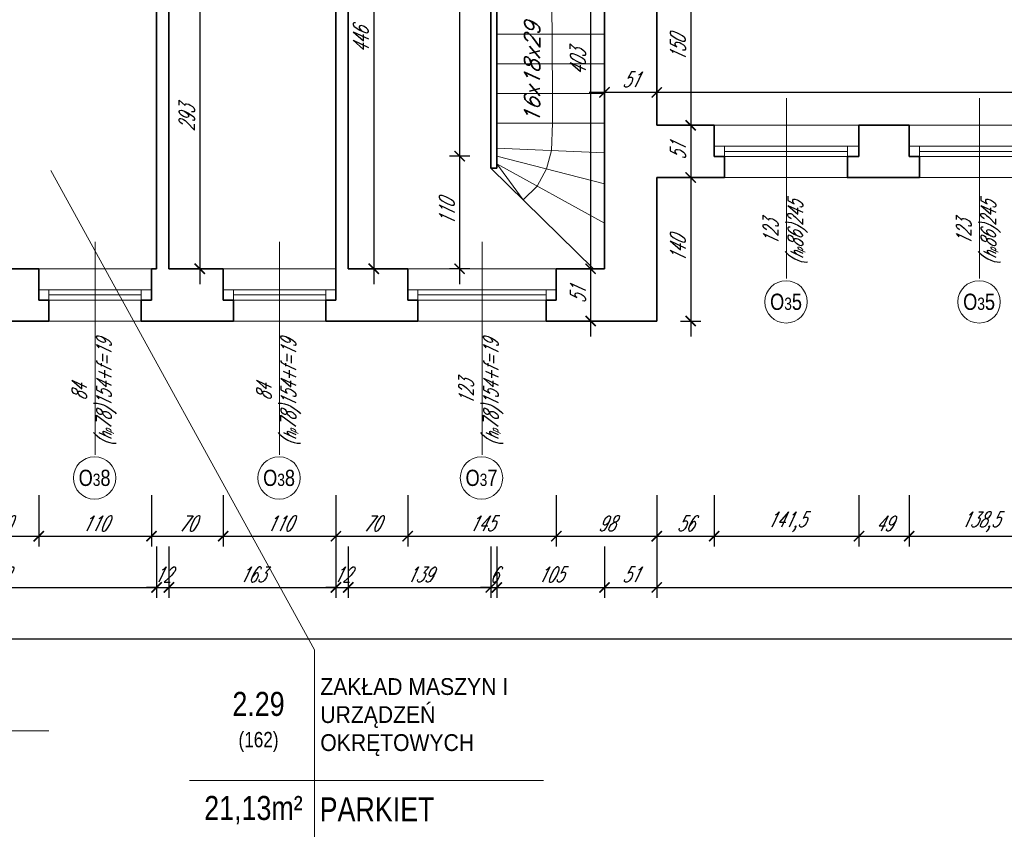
# Model space of a CAD drawing. Header units: millimetres. Extents: x 402 to 79005, y -7782 to 89952.
# Tile 115 of 256: x 25110 to 26071, y 23330 to 24120. Entities that reach past the tile are written whole.
import ezdxf

# ---------------------------------------------------------------- set-up
doc = ezdxf.new("R2010")
doc.units = ezdxf.units.MM
doc.header["$LTSCALE"] = 10
doc.layers.get('0').update_dxf_attribs({"lineweight": 0})
doc.layers.get('Defpoints').update_dxf_attribs({"color": 253})
for name, color, linetype, lineweight in [('01 parter - ściany', 253, 'Continuous', 35), ('03-01_okna', 253, 'Continuous', 15), ('03-02_schody', 253, 'Continuous', 5), ('04-1_widok', 253, 'Continuous', 5), ('05-01_wymiary', 253, 'Continuous', 5), ('05-03_opis', 253, 'Continuous', 5)]:
    doc.layers.add(name, color=color, linetype=linetype, lineweight=lineweight)
doc.styles.add('ariel', font='ARIAL.TTF', dxfattribs={"width": 0.8})
doc.styles.add('ariel_wym', font='simplex.shx', dxfattribs={"width": 0.65, "oblique": 25})
doc.dimstyles.new('ariel 50', dxfattribs={"dimtxt": 15, "dimasz": 10, "dimexe": 10, "dimexo": 0, "dimgap": 5, "dimtad": 1, "dimdec": 1, "dimrnd": 0.5, "dimtxsty": 'ariel_wym', "dimblk": 'ARCHTICK', "dimcen": 2.5, "dimdle": 15, "dimazin": 0, "dimtfac": 1, "dimtdec": 1, "dimtix": 1, "dimtmove": 0, "dimatfit": 3, "dimldrblk": 'DOT', "dimfxl": 0, "dimarcsym": 0})
doc.dimstyles.new('ariel 50 wnętrze', dxfattribs={"dimtxt": 15, "dimasz": 10, "dimexe": 10, "dimexo": 0, "dimgap": 5, "dimtad": 1, "dimdec": 1, "dimrnd": 0.5, "dimtxsty": 'ariel_wym', "dimblk": 'ARCHTICK', "dimcen": 2.5, "dimdle": 15, "dimazin": 0, "dimtfac": 1, "dimtdec": 1, "dimtix": 1, "dimtmove": 0, "dimatfit": 3, "dimldrblk": 'DOT', "dimfxl": 0, "dimarcsym": 0})

# ---------------------------------------------------------------- blocks, each defined once
blk = doc.blocks.new('_ArchTick')
at = {"color": 0, "linetype": 'ByBlock', "const_width": 0.15}
blk.add_lwpolyline([(-0.5, -0.5), (0.5, 0.5)], dxfattribs=at)
blk = doc.blocks.new('*D2154')
at = {"layer": '05-01_wymiary', "color": 0, "lineweight": -2}
for p, q in [((25059, 23655.74), (25059, 23605.74)), ((25129, 23655.74), (25129, 23605.74)), ((25044, 23615.74), (25144, 23615.74))]:
    blk.add_line(p, q, dxfattribs=at)
at = {"layer": 'Defpoints', "color": 0}
for p in [(25059, 23876.69), (25129, 23876.69), (25129, 23615.74)]:
    blk.add_point(p, dxfattribs=at)
at = {"layer": '05-01_wymiary', "color": 0, "lineweight": -2, "xscale": 10, "yscale": 10, "zscale": 10, "rotation": 180}
blk.add_blockref('_ArchTick', (25059, 23615.74), dxfattribs=at)
at = {"layer": '05-01_wymiary', "color": 0, "lineweight": -2, "xscale": 10, "yscale": 10, "zscale": 10}
blk.add_blockref('_ArchTick', (25129, 23615.74), dxfattribs=at)
at = {"layer": '05-01_wymiary', "color": 0, "insert": (25094, 23628.24), "char_height": 15, "attachment_point": 5, "style": 'ariel_wym'}
blk.add_mtext('70', dxfattribs=at)
blk = doc.blocks.new('_Dot')
at = {"color": 0, "linetype": 'ByBlock', "lineweight": -2}
blk.add_line((-0.5, 0), (-1, 0), dxfattribs=at)
at = {"color": 0, "linetype": 'ByBlock', "const_width": 0.5}
blk.add_lwpolyline([(-0.25, 0, 1), (0.25, 0, 1)], format="xyb", close=True, dxfattribs=at)
blk = doc.blocks.new('*D2155')
at = {"layer": '05-01_wymiary', "color": 0, "lineweight": -2}
for p, q in [((25129, 23655.74), (25129, 23605.74)), ((25239, 23655.74), (25239, 23605.74)), ((25114, 23615.74), (25254, 23615.74))]:
    blk.add_line(p, q, dxfattribs=at)
at = {"layer": 'Defpoints', "color": 0}
for p in [(25129, 23876.69), (25239, 23876.69), (25239, 23615.74)]:
    blk.add_point(p, dxfattribs=at)
at = {"layer": '05-01_wymiary', "color": 0, "lineweight": -2, "xscale": 10, "yscale": 10, "zscale": 10, "rotation": 180}
blk.add_blockref('_ArchTick', (25129, 23615.74), dxfattribs=at)
at = {"layer": '05-01_wymiary', "color": 0, "lineweight": -2, "xscale": 10, "yscale": 10, "zscale": 10}
blk.add_blockref('_ArchTick', (25239, 23615.74), dxfattribs=at)
at = {"layer": '05-01_wymiary', "color": 0, "insert": (25184, 23628.24), "char_height": 15, "attachment_point": 5, "style": 'ariel_wym'}
blk.add_mtext('110', dxfattribs=at)
blk = doc.blocks.new('*D2156')
at = {"layer": '05-01_wymiary', "color": 0, "lineweight": -2}
for p, q in [((25239, 23655.74), (25239, 23605.74)), ((25309, 23655.74), (25309, 23605.74)), ((25224, 23615.74), (25324, 23615.74))]:
    blk.add_line(p, q, dxfattribs=at)
at = {"layer": 'Defpoints', "color": 0}
for p in [(25239, 23876.69), (25309, 23876.69), (25309, 23615.74)]:
    blk.add_point(p, dxfattribs=at)
at = {"layer": '05-01_wymiary', "color": 0, "lineweight": -2, "xscale": 10, "yscale": 10, "zscale": 10, "rotation": 180}
blk.add_blockref('_ArchTick', (25239, 23615.74), dxfattribs=at)
at = {"layer": '05-01_wymiary', "color": 0, "lineweight": -2, "xscale": 10, "yscale": 10, "zscale": 10}
blk.add_blockref('_ArchTick', (25309, 23615.74), dxfattribs=at)
at = {"layer": '05-01_wymiary', "color": 0, "insert": (25274, 23628.24), "char_height": 15, "attachment_point": 5, "style": 'ariel_wym'}
blk.add_mtext('70', dxfattribs=at)
blk = doc.blocks.new('*D2157')
at = {"layer": '05-01_wymiary', "color": 0, "lineweight": -2}
for p, q in [((25309, 23655.74), (25309, 23605.74)), ((25419, 23655.74), (25419, 23605.74)), ((25294, 23615.74), (25434, 23615.74))]:
    blk.add_line(p, q, dxfattribs=at)
at = {"layer": 'Defpoints', "color": 0}
for p in [(25309, 23876.69), (25419, 23876.69), (25419, 23615.74)]:
    blk.add_point(p, dxfattribs=at)
at = {"layer": '05-01_wymiary', "color": 0, "lineweight": -2, "xscale": 10, "yscale": 10, "zscale": 10, "rotation": 180}
blk.add_blockref('_ArchTick', (25309, 23615.74), dxfattribs=at)
at = {"layer": '05-01_wymiary', "color": 0, "lineweight": -2, "xscale": 10, "yscale": 10, "zscale": 10}
blk.add_blockref('_ArchTick', (25419, 23615.74), dxfattribs=at)
at = {"layer": '05-01_wymiary', "color": 0, "insert": (25364, 23628.24), "char_height": 15, "attachment_point": 5, "style": 'ariel_wym'}
blk.add_mtext('110', dxfattribs=at)
blk = doc.blocks.new('*D2158')
at = {"layer": '05-01_wymiary', "color": 0, "lineweight": -2}
for p, q in [((25419, 23655.74), (25419, 23605.74)), ((25489, 23655.74), (25489, 23605.74)), ((25404, 23615.74), (25504, 23615.74))]:
    blk.add_line(p, q, dxfattribs=at)
at = {"layer": 'Defpoints', "color": 0}
for p in [(25419, 23876.69), (25489, 23876.69), (25489, 23615.74)]:
    blk.add_point(p, dxfattribs=at)
at = {"layer": '05-01_wymiary', "color": 0, "lineweight": -2, "xscale": 10, "yscale": 10, "zscale": 10, "rotation": 180}
blk.add_blockref('_ArchTick', (25419, 23615.74), dxfattribs=at)
at = {"layer": '05-01_wymiary', "color": 0, "lineweight": -2, "xscale": 10, "yscale": 10, "zscale": 10}
blk.add_blockref('_ArchTick', (25489, 23615.74), dxfattribs=at)
at = {"layer": '05-01_wymiary', "color": 0, "insert": (25454, 23628.24), "char_height": 15, "attachment_point": 5, "style": 'ariel_wym'}
blk.add_mtext('70', dxfattribs=at)
blk = doc.blocks.new('*D2159')
at = {"layer": '05-01_wymiary', "color": 0, "lineweight": -2}
for p, q in [((25489, 23655.74), (25489, 23605.74)), ((25634, 23655.74), (25634, 23605.74)), ((25474, 23615.74), (25649, 23615.74))]:
    blk.add_line(p, q, dxfattribs=at)
at = {"layer": 'Defpoints', "color": 0}
for p in [(25489, 23876.69), (25634, 23876.69), (25634, 23615.74)]:
    blk.add_point(p, dxfattribs=at)
at = {"layer": '05-01_wymiary', "color": 0, "lineweight": -2, "xscale": 10, "yscale": 10, "zscale": 10, "rotation": 180}
blk.add_blockref('_ArchTick', (25489, 23615.74), dxfattribs=at)
at = {"layer": '05-01_wymiary', "color": 0, "lineweight": -2, "xscale": 10, "yscale": 10, "zscale": 10}
blk.add_blockref('_ArchTick', (25634, 23615.74), dxfattribs=at)
at = {"layer": '05-01_wymiary', "color": 0, "insert": (25561.5, 23628.24), "char_height": 15, "attachment_point": 5, "style": 'ariel_wym'}
blk.add_mtext('145', dxfattribs=at)
blk = doc.blocks.new('*D2160')
at = {"layer": '05-01_wymiary', "color": 0, "lineweight": -2}
for p, q in [((25634, 23655.74), (25634, 23605.74)), ((25732, 23655.74), (25732, 23605.74)), ((25619, 23615.74), (25747, 23615.74))]:
    blk.add_line(p, q, dxfattribs=at)
at = {"layer": 'Defpoints', "color": 0}
for p in [(25634, 23876.69), (25732, 23825.69), (25732, 23615.74)]:
    blk.add_point(p, dxfattribs=at)
at = {"layer": '05-01_wymiary', "color": 0, "lineweight": -2, "xscale": 10, "yscale": 10, "zscale": 10, "rotation": 180}
blk.add_blockref('_ArchTick', (25634, 23615.74), dxfattribs=at)
at = {"layer": '05-01_wymiary', "color": 0, "lineweight": -2, "xscale": 10, "yscale": 10, "zscale": 10}
blk.add_blockref('_ArchTick', (25732, 23615.74), dxfattribs=at)
at = {"layer": '05-01_wymiary', "color": 0, "insert": (25683, 23628.24), "char_height": 15, "attachment_point": 5, "style": 'ariel_wym'}
blk.add_mtext('98', dxfattribs=at)
blk = doc.blocks.new('*D2161')
at = {"layer": '05-01_wymiary', "color": 0, "lineweight": -2}
for p, q in [((25732, 23655.74), (25732, 23605.74)), ((25788, 23655.74), (25788, 23605.74)), ((25717, 23615.74), (25803, 23615.74))]:
    blk.add_line(p, q, dxfattribs=at)
at = {"layer": 'Defpoints', "color": 0}
for p in [(25788, 24016.69), (25732, 23825.69), (25788, 23615.74)]:
    blk.add_point(p, dxfattribs=at)
at = {"layer": '05-01_wymiary', "color": 0, "lineweight": -2, "xscale": 10, "yscale": 10, "zscale": 10, "rotation": 180}
blk.add_blockref('_ArchTick', (25732, 23615.74), dxfattribs=at)
at = {"layer": '05-01_wymiary', "color": 0, "lineweight": -2, "xscale": 10, "yscale": 10, "zscale": 10}
blk.add_blockref('_ArchTick', (25788, 23615.74), dxfattribs=at)
at = {"layer": '05-01_wymiary', "color": 0, "insert": (25760, 23628.24), "char_height": 15, "attachment_point": 5, "style": 'ariel_wym'}
blk.add_mtext('56', dxfattribs=at)
blk = doc.blocks.new('*D2162')
at = {"layer": '05-01_wymiary', "color": 0, "lineweight": -2}
for p, q in [((25788, 23655.74), (25788, 23605.74)), ((25929.3, 23655.74), (25929.3, 23605.74)), ((25773, 23615.74), (25944.3, 23615.74))]:
    blk.add_line(p, q, dxfattribs=at)
at = {"layer": 'Defpoints', "color": 0}
for p in [(25788, 24016.69), (25929.3, 24016.69), (25929.3, 23615.74)]:
    blk.add_point(p, dxfattribs=at)
at = {"layer": '05-01_wymiary', "color": 0, "lineweight": -2, "xscale": 10, "yscale": 10, "zscale": 10, "rotation": 180}
blk.add_blockref('_ArchTick', (25788, 23615.74), dxfattribs=at)
at = {"layer": '05-01_wymiary', "color": 0, "lineweight": -2, "xscale": 10, "yscale": 10, "zscale": 10}
blk.add_blockref('_ArchTick', (25929.3, 23615.74), dxfattribs=at)
at = {"layer": '05-01_wymiary', "color": 0, "insert": (25858.65, 23629.67), "char_height": 15, "attachment_point": 5, "style": 'ariel_wym'}
blk.add_mtext('141,5', dxfattribs=at)
blk = doc.blocks.new('*D2163')
at = {"layer": '05-01_wymiary', "color": 0, "lineweight": -2}
for p, q in [((25929.3, 23655.74), (25929.3, 23605.74)), ((25978.3, 23655.74), (25978.3, 23605.74)), ((25914.3, 23615.74), (25993.3, 23615.74))]:
    blk.add_line(p, q, dxfattribs=at)
at = {"layer": 'Defpoints', "color": 0}
for p in [(25929.3, 24016.69), (25978.3, 24016.69), (25978.3, 23615.74)]:
    blk.add_point(p, dxfattribs=at)
at = {"layer": '05-01_wymiary', "color": 0, "lineweight": -2, "xscale": 10, "yscale": 10, "zscale": 10, "rotation": 180}
blk.add_blockref('_ArchTick', (25929.3, 23615.74), dxfattribs=at)
at = {"layer": '05-01_wymiary', "color": 0, "lineweight": -2, "xscale": 10, "yscale": 10, "zscale": 10}
blk.add_blockref('_ArchTick', (25978.3, 23615.74), dxfattribs=at)
at = {"layer": '05-01_wymiary', "color": 0, "insert": (25953.8, 23628.24), "char_height": 15, "attachment_point": 5, "style": 'ariel_wym'}
blk.add_mtext('49', dxfattribs=at)
blk = doc.blocks.new('*D2164')
at = {"layer": '05-01_wymiary', "color": 0, "lineweight": -2}
for p, q in [((25978.3, 23655.74), (25978.3, 23605.74)), ((26117, 23655.74), (26117, 23605.74)), ((25963.3, 23615.74), (26132, 23615.74))]:
    blk.add_line(p, q, dxfattribs=at)
at = {"layer": 'Defpoints', "color": 0}
for p in [(25978.3, 24016.69), (26117, 24016.69), (26117, 23615.74)]:
    blk.add_point(p, dxfattribs=at)
at = {"layer": '05-01_wymiary', "color": 0, "lineweight": -2, "xscale": 10, "yscale": 10, "zscale": 10, "rotation": 180}
blk.add_blockref('_ArchTick', (25978.3, 23615.74), dxfattribs=at)
at = {"layer": '05-01_wymiary', "color": 0, "lineweight": -2, "xscale": 10, "yscale": 10, "zscale": 10}
blk.add_blockref('_ArchTick', (26117, 23615.74), dxfattribs=at)
at = {"layer": '05-01_wymiary', "color": 0, "insert": (26047.65, 23629.67), "char_height": 15, "attachment_point": 5, "style": 'ariel_wym'}
blk.add_mtext('138,5', dxfattribs=at)
blk = doc.blocks.new('*D2189')
at = {"layer": '05-01_wymiary', "color": 0, "lineweight": -2}
for p, q in [((24932, 23605.74), (24932, 23555.74)), ((25244, 23605.74), (25244, 23555.74)), ((24917, 23565.74), (25259, 23565.74))]:
    blk.add_line(p, q, dxfattribs=at)
at = {"layer": 'Defpoints', "color": 0}
for p in [(24932, 23876.69), (25244, 23876.69), (25244, 23565.74)]:
    blk.add_point(p, dxfattribs=at)
at = {"layer": '05-01_wymiary', "color": 0, "lineweight": -2, "xscale": 10, "yscale": 10, "zscale": 10, "rotation": 180}
blk.add_blockref('_ArchTick', (24932, 23565.74), dxfattribs=at)
at = {"layer": '05-01_wymiary', "color": 0, "lineweight": -2, "xscale": 10, "yscale": 10, "zscale": 10}
blk.add_blockref('_ArchTick', (25244, 23565.74), dxfattribs=at)
at = {"layer": '05-01_wymiary', "color": 0, "insert": (25088, 23578.24), "char_height": 15, "attachment_point": 5, "style": 'ariel_wym'}
blk.add_mtext('312', dxfattribs=at)
blk = doc.blocks.new('*D2190')
at = {"layer": '05-01_wymiary', "color": 0, "lineweight": -2}
for p, q in [((25244, 23605.74), (25244, 23555.74)), ((25256, 23605.74), (25256, 23555.74)), ((25244, 23565.74), (25234, 23565.74)), ((25244, 23565.74), (25256, 23565.74)), ((25256, 23565.74), (25266, 23565.74))]:
    blk.add_line(p, q, dxfattribs=at)
at = {"layer": 'Defpoints', "color": 0}
for p in [(25244, 23876.69), (25256, 23876.69), (25256, 23565.74)]:
    blk.add_point(p, dxfattribs=at)
at = {"layer": '05-01_wymiary', "color": 0, "lineweight": -2, "xscale": 10, "yscale": 10, "zscale": 10}
blk.add_blockref('_ArchTick', (25244, 23565.74), dxfattribs=at)
at = {"layer": '05-01_wymiary', "color": 0, "lineweight": -2, "xscale": 10, "yscale": 10, "zscale": 10, "rotation": 180}
blk.add_blockref('_ArchTick', (25256, 23565.74), dxfattribs=at)
at = {"layer": '05-01_wymiary', "color": 0, "insert": (25250, 23578.24), "char_height": 15, "attachment_point": 5, "style": 'ariel_wym'}
blk.add_mtext('12', dxfattribs=at)
blk = doc.blocks.new('*D2191')
at = {"layer": '05-01_wymiary', "color": 0, "lineweight": -2}
for p, q in [((25256, 23605.74), (25256, 23555.74)), ((25419, 23605.74), (25419, 23555.74)), ((25241, 23565.74), (25434, 23565.74))]:
    blk.add_line(p, q, dxfattribs=at)
at = {"layer": 'Defpoints', "color": 0}
for p in [(25256, 23876.69), (25419, 23876.69), (25419, 23565.74)]:
    blk.add_point(p, dxfattribs=at)
at = {"layer": '05-01_wymiary', "color": 0, "lineweight": -2, "xscale": 10, "yscale": 10, "zscale": 10, "rotation": 180}
blk.add_blockref('_ArchTick', (25256, 23565.74), dxfattribs=at)
at = {"layer": '05-01_wymiary', "color": 0, "lineweight": -2, "xscale": 10, "yscale": 10, "zscale": 10}
blk.add_blockref('_ArchTick', (25419, 23565.74), dxfattribs=at)
at = {"layer": '05-01_wymiary', "color": 0, "insert": (25337.5, 23578.24), "char_height": 15, "attachment_point": 5, "style": 'ariel_wym'}
blk.add_mtext('163', dxfattribs=at)
blk = doc.blocks.new('*D2192')
at = {"layer": '05-01_wymiary', "color": 0, "lineweight": -2}
for p, q in [((25419, 23605.74), (25419, 23555.74)), ((25431, 23605.74), (25431, 23555.74)), ((25419, 23565.74), (25409, 23565.74)), ((25419, 23565.74), (25431, 23565.74)), ((25431, 23565.74), (25441, 23565.74))]:
    blk.add_line(p, q, dxfattribs=at)
at = {"layer": 'Defpoints', "color": 0}
for p in [(25419, 23876.69), (25431, 23876.69), (25431, 23565.74)]:
    blk.add_point(p, dxfattribs=at)
at = {"layer": '05-01_wymiary', "color": 0, "lineweight": -2, "xscale": 10, "yscale": 10, "zscale": 10}
blk.add_blockref('_ArchTick', (25419, 23565.74), dxfattribs=at)
at = {"layer": '05-01_wymiary', "color": 0, "lineweight": -2, "xscale": 10, "yscale": 10, "zscale": 10, "rotation": 180}
blk.add_blockref('_ArchTick', (25431, 23565.74), dxfattribs=at)
at = {"layer": '05-01_wymiary', "color": 0, "insert": (25425, 23578.24), "char_height": 15, "attachment_point": 5, "style": 'ariel_wym'}
blk.add_mtext('12', dxfattribs=at)
blk = doc.blocks.new('*D2193')
at = {"layer": '05-01_wymiary', "color": 0, "lineweight": -2}
for p, q in [((25431, 23605.74), (25431, 23555.74)), ((25570, 23605.74), (25570, 23555.74)), ((25416, 23565.74), (25585, 23565.74))]:
    blk.add_line(p, q, dxfattribs=at)
at = {"layer": 'Defpoints', "color": 0}
for p in [(25570, 23974.9), (25431, 23876.69), (25570, 23565.74)]:
    blk.add_point(p, dxfattribs=at)
at = {"layer": '05-01_wymiary', "color": 0, "lineweight": -2, "xscale": 10, "yscale": 10, "zscale": 10, "rotation": 180}
blk.add_blockref('_ArchTick', (25431, 23565.74), dxfattribs=at)
at = {"layer": '05-01_wymiary', "color": 0, "lineweight": -2, "xscale": 10, "yscale": 10, "zscale": 10}
blk.add_blockref('_ArchTick', (25570, 23565.74), dxfattribs=at)
at = {"layer": '05-01_wymiary', "color": 0, "insert": (25500.5, 23578.24), "char_height": 15, "attachment_point": 5, "style": 'ariel_wym'}
blk.add_mtext('139', dxfattribs=at)
blk = doc.blocks.new('*D2194')
at = {"layer": '05-01_wymiary', "color": 0, "lineweight": -2}
for p, q in [((25570, 23605.74), (25570, 23555.74)), ((25576, 23605.74), (25576, 23555.74)), ((25570, 23565.74), (25560, 23565.74)), ((25570, 23565.74), (25576, 23565.74)), ((25576, 23565.74), (25586, 23565.74))]:
    blk.add_line(p, q, dxfattribs=at)
at = {"layer": 'Defpoints', "color": 0}
for p in [(25570, 23974.9), (25576, 23974.9), (25576, 23565.74)]:
    blk.add_point(p, dxfattribs=at)
at = {"layer": '05-01_wymiary', "color": 0, "lineweight": -2, "xscale": 10, "yscale": 10, "zscale": 10}
blk.add_blockref('_ArchTick', (25570, 23565.74), dxfattribs=at)
at = {"layer": '05-01_wymiary', "color": 0, "lineweight": -2, "xscale": 10, "yscale": 10, "zscale": 10, "rotation": 180}
blk.add_blockref('_ArchTick', (25576, 23565.74), dxfattribs=at)
at = {"layer": '05-01_wymiary', "color": 0, "insert": (25573, 23578.24), "char_height": 15, "attachment_point": 5, "style": 'ariel_wym'}
blk.add_mtext('6', dxfattribs=at)
blk = doc.blocks.new('*D2195')
at = {"layer": '05-01_wymiary', "color": 0, "lineweight": -2}
for p, q in [((25576, 23605.74), (25576, 23555.74)), ((25681, 23605.74), (25681, 23555.74)), ((25561, 23565.74), (25696, 23565.74))]:
    blk.add_line(p, q, dxfattribs=at)
at = {"layer": 'Defpoints', "color": 0}
for p in [(25576, 23974.9), (25681, 23876.69), (25681, 23565.74)]:
    blk.add_point(p, dxfattribs=at)
at = {"layer": '05-01_wymiary', "color": 0, "lineweight": -2, "xscale": 10, "yscale": 10, "zscale": 10, "rotation": 180}
blk.add_blockref('_ArchTick', (25576, 23565.74), dxfattribs=at)
at = {"layer": '05-01_wymiary', "color": 0, "lineweight": -2, "xscale": 10, "yscale": 10, "zscale": 10}
blk.add_blockref('_ArchTick', (25681, 23565.74), dxfattribs=at)
at = {"layer": '05-01_wymiary', "color": 0, "insert": (25628.5, 23578.24), "char_height": 15, "attachment_point": 5, "style": 'ariel_wym'}
blk.add_mtext('105', dxfattribs=at)
blk = doc.blocks.new('*D2196')
at = {"layer": '05-01_wymiary', "color": 0, "lineweight": -2}
for p, q in [((25681, 23605.74), (25681, 23555.74)), ((25732, 23605.74), (25732, 23555.74)), ((25666, 23565.74), (25747, 23565.74))]:
    blk.add_line(p, q, dxfattribs=at)
at = {"layer": 'Defpoints', "color": 0}
for p in [(25732, 24016.69), (25681, 23876.69), (25732, 23565.74)]:
    blk.add_point(p, dxfattribs=at)
at = {"layer": '05-01_wymiary', "color": 0, "lineweight": -2, "xscale": 10, "yscale": 10, "zscale": 10, "rotation": 180}
blk.add_blockref('_ArchTick', (25681, 23565.74), dxfattribs=at)
at = {"layer": '05-01_wymiary', "color": 0, "lineweight": -2, "xscale": 10, "yscale": 10, "zscale": 10}
blk.add_blockref('_ArchTick', (25732, 23565.74), dxfattribs=at)
at = {"layer": '05-01_wymiary', "color": 0, "insert": (25706.5, 23578.24), "char_height": 15, "attachment_point": 5, "style": 'ariel_wym'}
blk.add_mtext('51', dxfattribs=at)
blk = doc.blocks.new('*D2197')
at = {"layer": '05-01_wymiary', "color": 0, "lineweight": -2}
for p, q in [((25732, 23605.74), (25732, 23555.74)), ((26777, 23605.74), (26777, 23555.74)), ((25717, 23565.74), (26792, 23565.74))]:
    blk.add_line(p, q, dxfattribs=at)
at = {"layer": 'Defpoints', "color": 0}
for p in [(25732, 24016.69), (26777, 23965.69), (26777, 23565.74)]:
    blk.add_point(p, dxfattribs=at)
at = {"layer": '05-01_wymiary', "color": 0, "lineweight": -2, "xscale": 10, "yscale": 10, "zscale": 10, "rotation": 180}
blk.add_blockref('_ArchTick', (25732, 23565.74), dxfattribs=at)
at = {"layer": '05-01_wymiary', "color": 0, "lineweight": -2, "xscale": 10, "yscale": 10, "zscale": 10}
blk.add_blockref('_ArchTick', (26777, 23565.74), dxfattribs=at)
at = {"layer": '05-01_wymiary', "color": 0, "insert": (26254.5, 23578.24), "char_height": 15, "attachment_point": 5, "style": 'ariel_wym'}
blk.add_mtext('1045', dxfattribs=at)
blk = doc.blocks.new('*D2198')
at = {"layer": '05-01_wymiary', "color": 0, "lineweight": -2}
for p, q in [((22962.45, 23555.74), (22962.45, 23505.74)), ((26777, 23555.74), (26777, 23505.74)), ((22947.45, 23515.74), (26792, 23515.74))]:
    blk.add_line(p, q, dxfattribs=at)
at = {"layer": 'Defpoints', "color": 0}
for p in [(22962.45, 23965.69), (26777, 23965.69), (26777, 23515.74)]:
    blk.add_point(p, dxfattribs=at)
at = {"layer": '05-01_wymiary', "color": 0, "lineweight": -2, "xscale": 10, "yscale": 10, "zscale": 10, "rotation": 180}
blk.add_blockref('_ArchTick', (22962.45, 23515.74), dxfattribs=at)
at = {"layer": '05-01_wymiary', "color": 0, "lineweight": -2, "xscale": 10, "yscale": 10, "zscale": 10}
blk.add_blockref('_ArchTick', (26777, 23515.74), dxfattribs=at)
at = {"layer": '05-01_wymiary', "color": 0, "insert": (24869.72, 23529.67), "char_height": 15, "attachment_point": 5, "style": 'ariel_wym'}
blk.add_mtext('3814,5', dxfattribs=at)
blk = doc.blocks.new('*D2301')
at = {"layer": '05-01_wymiary', "color": 0, "lineweight": -2}
for p, q in [((25732, 24038.78), (25732, 24058.78)), ((26782, 24038.78), (26782, 24058.78)), ((26797, 24048.78), (25717, 24048.78))]:
    blk.add_line(p, q, dxfattribs=at)
at = {"layer": 'Defpoints', "color": 0}
for p in [(25732, 24048.78), (26782, 24029.69), (25732, 24016.69)]:
    blk.add_point(p, dxfattribs=at)
at = {"layer": '05-01_wymiary', "color": 0, "lineweight": -2, "xscale": 10, "yscale": 10, "zscale": 10, "rotation": 180}
blk.add_blockref('_ArchTick', (25732, 24048.78), dxfattribs=at)
at = {"layer": '05-01_wymiary', "color": 0, "lineweight": -2, "xscale": 10, "yscale": 10, "zscale": 10}
blk.add_blockref('_ArchTick', (26782, 24048.78), dxfattribs=at)
at = {"layer": '05-01_wymiary', "color": 0, "insert": (26257, 24061.28), "char_height": 15, "attachment_point": 5, "style": 'ariel_wym'}
blk.add_mtext('1050', dxfattribs=at)
blk = doc.blocks.new('*D2302')
at = {"layer": '05-01_wymiary', "color": 0, "lineweight": -2}
for p, q in [((25681, 24038.78), (25681, 24058.78)), ((25732, 24038.78), (25732, 24058.78)), ((25747, 24048.78), (25666, 24048.78))]:
    blk.add_line(p, q, dxfattribs=at)
at = {"layer": 'Defpoints', "color": 0}
for p in [(25681, 24048.78), (25681, 24018.65), (25732, 24016.69)]:
    blk.add_point(p, dxfattribs=at)
at = {"layer": '05-01_wymiary', "color": 0, "lineweight": -2, "xscale": 10, "yscale": 10, "zscale": 10, "rotation": 180}
blk.add_blockref('_ArchTick', (25681, 24048.78), dxfattribs=at)
at = {"layer": '05-01_wymiary', "color": 0, "lineweight": -2, "xscale": 10, "yscale": 10, "zscale": 10}
blk.add_blockref('_ArchTick', (25732, 24048.78), dxfattribs=at)
at = {"layer": '05-01_wymiary', "color": 0, "insert": (25706.5, 24061.28), "char_height": 15, "attachment_point": 5, "style": 'ariel_wym'}
blk.add_mtext('51', dxfattribs=at)
blk = doc.blocks.new('*D2310')
at = {"layer": '05-01_wymiary', "color": 0, "lineweight": -2}
for p, q in [((25765.09, 24181.75), (25765.09, 24001.69)), ((25755.09, 24166.75), (25775.09, 24166.75)), ((25755.09, 24016.69), (25775.09, 24016.69))]:
    blk.add_line(p, q, dxfattribs=at)
at = {"layer": 'Defpoints', "color": 0}
for p in [(25732, 24166.75), (25732, 24016.69), (25765.09, 24016.69)]:
    blk.add_point(p, dxfattribs=at)
at = {"layer": '05-01_wymiary', "color": 0, "lineweight": -2, "xscale": 10, "yscale": 10, "zscale": 10}
for p, rotation in [((25765.09, 24166.75), 90), ((25765.09, 24016.69), 270)]:
    blk.add_blockref('_ArchTick', p, dxfattribs=dict(at, rotation=rotation))
at = {"layer": '05-01_wymiary', "color": 0, "insert": (25752.59, 24091.72), "char_height": 15, "attachment_point": 5, "rotation": 90, "style": 'ariel_wym'}
blk.add_mtext('150', dxfattribs=at)
blk = doc.blocks.new('*D2311')
at = {"layer": '05-01_wymiary', "color": 0, "lineweight": -2}
for p, q in [((25765.09, 24031.69), (25765.09, 23950.69)), ((25755.09, 24016.69), (25775.09, 24016.69)), ((25755.09, 23965.69), (25775.09, 23965.69))]:
    blk.add_line(p, q, dxfattribs=at)
at = {"layer": 'Defpoints', "color": 0}
for p in [(25732, 24016.69), (25732, 23965.69), (25765.09, 23965.69)]:
    blk.add_point(p, dxfattribs=at)
at = {"layer": '05-01_wymiary', "color": 0, "lineweight": -2, "xscale": 10, "yscale": 10, "zscale": 10}
for p, rotation in [((25765.09, 24016.69), 90), ((25765.09, 23965.69), 270)]:
    blk.add_blockref('_ArchTick', p, dxfattribs=dict(at, rotation=rotation))
at = {"layer": '05-01_wymiary', "color": 0, "insert": (25752.59, 23991.19), "char_height": 15, "attachment_point": 5, "rotation": 90, "style": 'ariel_wym'}
blk.add_mtext('51', dxfattribs=at)
blk = doc.blocks.new('*D2312')
at = {"layer": '05-01_wymiary', "color": 0, "lineweight": -2}
for p, q in [((25765.09, 23980.69), (25765.09, 23810.69)), ((25755.09, 23965.69), (25775.09, 23965.69)), ((25755.09, 23825.69), (25775.09, 23825.69))]:
    blk.add_line(p, q, dxfattribs=at)
at = {"layer": 'Defpoints', "color": 0}
for p in [(25732, 23965.69), (25732, 23825.69), (25765.09, 23825.69)]:
    blk.add_point(p, dxfattribs=at)
at = {"layer": '05-01_wymiary', "color": 0, "lineweight": -2, "xscale": 10, "yscale": 10, "zscale": 10}
for p, rotation in [((25765.09, 23965.69), 90), ((25765.09, 23825.69), 270)]:
    blk.add_blockref('_ArchTick', p, dxfattribs=dict(at, rotation=rotation))
at = {"layer": '05-01_wymiary', "color": 0, "insert": (25752.59, 23895.69), "char_height": 15, "attachment_point": 5, "rotation": 90, "style": 'ariel_wym'}
blk.add_mtext('140', dxfattribs=at)
blk = doc.blocks.new('*D2319')
at = {"layer": '05-01_wymiary', "color": 0, "lineweight": -2}
for p, q in [((25667.47, 24294.65), (25667.47, 23861.69)), ((25677.47, 24279.65), (25657.47, 24279.65)), ((25677.47, 23876.69), (25657.47, 23876.69))]:
    blk.add_line(p, q, dxfattribs=at)
at = {"layer": 'Defpoints', "color": 0}
for p in [(25681, 24279.65), (25667.47, 23876.69), (25681, 23876.69)]:
    blk.add_point(p, dxfattribs=at)
at = {"layer": '05-01_wymiary', "color": 0, "lineweight": -2, "xscale": 10, "yscale": 10, "zscale": 10}
for p, rotation in [((25667.47, 24279.65), 90), ((25667.47, 23876.69), 270)]:
    blk.add_blockref('_ArchTick', p, dxfattribs=dict(at, rotation=rotation))
at = {"layer": '05-01_wymiary', "color": 0, "insert": (25654.97, 24078.17), "char_height": 15, "attachment_point": 5, "rotation": 90, "style": 'ariel_wym'}
blk.add_mtext('403', dxfattribs=at)
blk = doc.blocks.new('*D2320')
at = {"layer": '05-01_wymiary', "color": 0, "lineweight": -2}
for p, q in [((25667.47, 23891.69), (25667.47, 23810.69)), ((25677.47, 23876.69), (25657.47, 23876.69)), ((25677.47, 23825.69), (25657.47, 23825.69))]:
    blk.add_line(p, q, dxfattribs=at)
at = {"layer": 'Defpoints', "color": 0}
for p in [(25681, 23876.69), (25667.47, 23825.69), (25732, 23825.69)]:
    blk.add_point(p, dxfattribs=at)
at = {"layer": '05-01_wymiary', "color": 0, "lineweight": -2, "xscale": 10, "yscale": 10, "zscale": 10}
for p, rotation in [((25667.47, 23876.69), 90), ((25667.47, 23825.69), 270)]:
    blk.add_blockref('_ArchTick', p, dxfattribs=dict(at, rotation=rotation))
at = {"layer": '05-01_wymiary', "color": 0, "insert": (25654.97, 23851.19), "char_height": 15, "attachment_point": 5, "rotation": 90, "style": 'ariel_wym'}
blk.add_mtext('51', dxfattribs=at)
blk = doc.blocks.new('*D2337')
at = {"layer": '05-01_wymiary', "color": 0, "lineweight": -2}
for p, q in [((25286.07, 24184.69), (25286.07, 23861.69)), ((25276.07, 24169.69), (25296.07, 24169.69)), ((25276.07, 23876.69), (25296.07, 23876.69))]:
    blk.add_line(p, q, dxfattribs=at)
at = {"layer": 'Defpoints', "color": 0}
for p in [(25256, 24169.69), (25256, 23876.69), (25286.07, 23876.69)]:
    blk.add_point(p, dxfattribs=at)
at = {"layer": '05-01_wymiary', "color": 0, "lineweight": -2, "xscale": 10, "yscale": 10, "zscale": 10}
for p, rotation in [((25286.07, 24169.69), 90), ((25286.07, 23876.69), 270)]:
    blk.add_blockref('_ArchTick', p, dxfattribs=dict(at, rotation=rotation))
at = {"layer": '05-01_wymiary', "color": 0, "insert": (25273.57, 24023.19), "char_height": 15, "attachment_point": 5, "rotation": 90, "style": 'ariel_wym'}
blk.add_mtext('293', dxfattribs=at)
blk = doc.blocks.new('*D2343')
at = {"layer": '05-01_wymiary', "color": 0, "lineweight": -2}
for p, q in [((25539.69, 24337.69), (25539.69, 23971.55)), ((25549.69, 24322.69), (25529.69, 24322.69)), ((25549.69, 23986.55), (25529.69, 23986.55))]:
    blk.add_line(p, q, dxfattribs=at)
at = {"layer": 'Defpoints', "color": 0}
for p in [(25570, 24322.69), (25539.69, 23986.55), (25576, 23986.55)]:
    blk.add_point(p, dxfattribs=at)
at = {"layer": '05-01_wymiary', "color": 0, "lineweight": -2, "xscale": 10, "yscale": 10, "zscale": 10}
for p, rotation in [((25539.69, 24322.69), 90), ((25539.69, 23986.55), 270)]:
    blk.add_blockref('_ArchTick', p, dxfattribs=dict(at, rotation=rotation))
at = {"layer": '05-01_wymiary', "color": 0, "insert": (25527.19, 24154.62), "char_height": 15, "attachment_point": 5, "rotation": 90, "style": 'ariel_wym'}
blk.add_mtext('336', dxfattribs=at)
blk = doc.blocks.new('*D2344')
at = {"layer": '05-01_wymiary', "color": 0, "lineweight": -2}
for p, q in [((25539.69, 24001.55), (25539.69, 23861.69)), ((25549.69, 23986.55), (25529.69, 23986.55)), ((25549.69, 23876.69), (25529.69, 23876.69))]:
    blk.add_line(p, q, dxfattribs=at)
at = {"layer": 'Defpoints', "color": 0}
for p in [(25576, 23986.55), (25539.69, 23876.69), (25561.5, 23876.69)]:
    blk.add_point(p, dxfattribs=at)
at = {"layer": '05-01_wymiary', "color": 0, "lineweight": -2, "xscale": 10, "yscale": 10, "zscale": 10}
for p, rotation in [((25539.69, 23986.55), 90), ((25539.69, 23876.69), 270)]:
    blk.add_blockref('_ArchTick', p, dxfattribs=dict(at, rotation=rotation))
at = {"layer": '05-01_wymiary', "color": 0, "insert": (25527.19, 23931.62), "char_height": 15, "attachment_point": 5, "rotation": 90, "style": 'ariel_wym'}
blk.add_mtext('110', dxfattribs=at)
blk = doc.blocks.new('*D2346')
at = {"layer": '05-01_wymiary', "color": 0, "lineweight": -2}
for p, q in [((25455.82, 24337.69), (25455.82, 23861.69)), ((25445.82, 24322.69), (25465.82, 24322.69)), ((25445.82, 23876.69), (25465.82, 23876.69))]:
    blk.add_line(p, q, dxfattribs=at)
at = {"layer": 'Defpoints', "color": 0}
for p in [(25431, 24322.69), (25431, 23876.69), (25455.82, 23876.69)]:
    blk.add_point(p, dxfattribs=at)
at = {"layer": '05-01_wymiary', "color": 0, "lineweight": -2, "xscale": 10, "yscale": 10, "zscale": 10}
for p, rotation in [((25455.82, 24322.69), 90), ((25455.82, 23876.69), 270)]:
    blk.add_blockref('_ArchTick', p, dxfattribs=dict(at, rotation=rotation))
at = {"layer": '05-01_wymiary', "color": 0, "insert": (25443.32, 24099.69), "char_height": 15, "attachment_point": 5, "rotation": 90, "style": 'ariel_wym'}
blk.add_mtext('446', dxfattribs=at)

msp = doc.modelspace()

# ---------------------------------------------------------------- linework, layer by layer
at = {"layer": '01 parter - ściany'}
for p, q in [((25732, 24572.69), (25732, 24016.69)), ((25681, 24460.69), (25681, 24016.69)), ((25431, 23876.69), (25431, 24322.69)), ((25570, 23974.9), (25570, 24322.69)), ((25576, 23974.9), (25576, 24322.69)), ((25419, 23876.69), (25419, 24310.69)), ((25244, 24169.69), (25244, 23876.69)), ((25256, 24169.69), (25256, 23876.69)), ((25681, 24016.69), (25681, 23876.69)), ((25788, 24016.69), (25732, 24016.69)), ((25788, 24016.69), (25788, 23986.19)), ((25978.3, 24016.69), (25929.3, 24016.69)), ((25929.3, 24016.69), (25929.3, 23986.19)), ((25978.3, 24016.69), (25978.3, 23986.19)), ((25570, 23974.9), (25576, 23974.9)), ((25732, 23965.69), (25732, 23825.69)), ((25732, 23965.69), (25788, 23965.69)), ((25929.3, 23965.69), (25978.3, 23965.69)), ((25059, 23876.69), (25129, 23876.69)), ((25129, 23876.69), (25129, 23846.19)), ((25239, 23876.69), (25239, 23846.19)), ((25239, 23876.69), (25244, 23876.69)), ((25256, 23876.69), (25309, 23876.69)), ((25309, 23876.69), (25309, 23846.19)), ((25419, 23876.69), (25419, 23846.19)), ((25431, 23876.69), (25489, 23876.69)), ((25489, 23876.69), (25489, 23846.19)), ((25634, 23876.69), (25634, 23846.19)), ((25634, 23876.69), (25634, 23846.19)), ((25634, 23876.69), (25681, 23876.69)), ((25129, 23846.19), (25139, 23846.19)), ((25139, 23846.19), (25139, 23825.69)), ((25239, 23846.19), (25229, 23846.19)), ((25229, 23846.19), (25229, 23825.69)), ((25309, 23846.19), (25319, 23846.19)), ((25319, 23846.19), (25319, 23825.69)), ((25419, 23846.19), (25409, 23846.19)), ((25409, 23846.19), (25409, 23825.69)), ((25489, 23846.19), (25499, 23846.19)), ((25499, 23846.19), (25499, 23825.69)), ((25634, 23846.19), (25624, 23846.19)), ((25624, 23846.19), (25624, 23825.69)), ((25049, 23825.69), (25139, 23825.69)), ((25229, 23825.69), (25319, 23825.69)), ((25409, 23825.69), (25499, 23825.69)), ((25624, 23825.69), (25732, 23825.69))]:
    msp.add_line(p, q, dxfattribs=at)
for points in [[(25788, 23986.19), (25798, 23986.19), (25798, 23965.69), (25788, 23965.69)], [(25929.3, 23986.19), (25918, 23986.19), (25918, 23965.69), (25929.3, 23965.69)], [(25978.3, 23986.19), (25988.3, 23986.19), (25988.3, 23965.69), (25977, 23965.69)]]:
    msp.add_lwpolyline(points, dxfattribs=at)
at = {"layer": '03-01_okna', "linetype": 'Continuous', "lineweight": 0}
for p, q in [((25788, 23996.19), (25929.3, 23996.19)), ((25798, 23986.19), (25798, 23996.19)), ((25798, 23991.19), (25918, 23991.19)), ((25918, 23986.19), (25918, 23996.19)), ((25978.3, 23996.19), (26117.5, 23996.19)), ((25988.3, 23986.19), (25988.3, 23996.19)), ((25988.3, 23991.19), (26108.3, 23991.19)), ((25788, 23986.19), (25929.3, 23986.19)), ((25788, 23986.19), (25798, 23986.19)), ((25928, 23986.19), (25918, 23986.19)), ((25978.3, 23986.19), (26117.5, 23986.19)), ((25978.3, 23986.19), (25988.3, 23986.19)), ((25788, 23965.69), (25929.3, 23965.69)), ((25977, 23965.69), (26117, 23965.69)), ((25129, 23856.19), (25239, 23856.19)), ((25139, 23856.19), (25139, 23846.19)), ((25229, 23856.19), (25229, 23846.19)), ((25309, 23856.19), (25419, 23856.19)), ((25319, 23856.19), (25319, 23846.19)), ((25409, 23856.19), (25409, 23846.19)), ((25489, 23856.19), (25634, 23856.19)), ((25499, 23856.19), (25499, 23846.19)), ((25624, 23856.19), (25624, 23846.19)), ((25129, 23846.19), (25229, 23846.19)), ((25139, 23851.19), (25229, 23851.19)), ((25309, 23846.19), (25419, 23846.19)), ((25319, 23851.19), (25409, 23851.19)), ((25489, 23846.19), (25634, 23846.19)), ((25499, 23851.19), (25624, 23851.19)), ((25139, 23825.69), (25229, 23825.69)), ((25319, 23825.69), (25409, 23825.69)), ((25499, 23825.69), (25624, 23825.69))]:
    msp.add_line(p, q, dxfattribs=at)
at = {"layer": '03-02_schody'}
for p, q in [((25629.47, 24158.48), (25630.37, 24046.65)), ((25576, 24105.65), (25681, 24105.65)), ((25576, 24076.65), (25681, 24076.65)), ((25576, 24047.65), (25681, 24047.65)), ((25630.37, 24046.65), (25630.37, 24018.65)), ((25576, 24018.65), (25681, 24018.65)), ((25630.37, 24018.65), (25629.19, 23991.94)), ((25576, 23994.29), (25681, 23989.65)), ((25629.19, 23991.94), (25624.59, 23974.04)), ((25576, 23986.55), (25681, 23959.52)), ((25576, 23979.08), (25681, 23921.12)), ((25601.58, 23943.98), (25576, 23979.08)), ((25570, 23974.9), (25670.3, 23876.69)), ((25624.59, 23974.04), (25615.37, 23957.35)), ((25615.37, 23957.35), (25601.58, 23943.98))]:
    msp.add_line(p, q, dxfattribs=at)
at = {"layer": '04-1_widok'}
for p, q in [((25788, 24016.69), (25929.3, 24016.69)), ((25977, 24016.69), (26117, 24016.69)), ((25239, 23876.69), (25129, 23876.69)), ((25419, 23876.69), (25309, 23876.69)), ((25634, 23876.69), (25489, 23876.69))]:
    msp.add_line(p, q, dxfattribs=at)
at = {"layer": '05-03_opis', "lineweight": 0}
for p, q in [((25858.65, 24043.07), (25858.65, 23867.06)), ((26047, 24043.07), (26047, 23867.06)), ((25184, 23903.07), (25184, 23695.27)), ((25364, 23903.07), (25364, 23695.27)), ((25561.5, 23903.07), (25561.5, 23695.27))]:
    msp.add_line(p, q, dxfattribs=at)
at = {"layer": '05-03_opis'}
for p, q in [((25397.91, 23504.9), (25140.89, 23972.57)), ((25397.91, 23504.9), (25397.91, 23260.07)), ((24682.99, 23425.85), (25138.96, 23425.85)), ((25276.19, 23377.34), (25621.4, 23377.34))]:
    msp.add_line(p, q, dxfattribs=at)
at = {"layer": '05-03_opis', "lineweight": 0}
for centre in [(25858.15, 23844.37), (26046.5, 23844.37), (25183.5, 23672.58), (25363.5, 23672.58), (25561, 23672.58)]:
    msp.add_circle(centre, 20.69, dxfattribs=at)

# ---------------------------------------------------------------- texts
at = {"layer": '05-03_opis', "lineweight": 0, "attachment_point": 5, "rotation": 90, "style": 'ariel_wym'}
for s, insert, char_height, width in [('{\\W1;16x18x29}', (25610.43, 24067.32), 15, 55), ('123\\P({\\H0.8333x;h\\H0.6x;p}86)245', (25857.58, 23911.94), 14.4, 62.6613), ('123\\P({\\H0.8333x;h\\H0.6x;p}86)245', (26045.93, 23911.94), 14.4, 62.6613), ('84\\P({\\H0.8333x;h\\H0.6x;p}78)154+f=19', (25182.93, 23756.04), 14.4, 94.4511), ('84\\P({\\H0.8333x;h\\H0.6x;p}78)154+f=19', (25362.93, 23756.04), 14.4, 94.4511), ('123\\P({\\H0.8333x;h\\H0.6x;p}78)154+f=19', (25560.43, 23756.04), 14.4, 94.4511)]:
    msp.add_mtext(s, dxfattribs=dict(at, insert=insert, char_height=char_height, width=width))
at = {"layer": '05-03_opis', "lineweight": 0, "char_height": 15.84, "width": 75.1935, "attachment_point": 5, "style": 'ariel'}
for s, insert in [('O{\\H0.7576x;3}5', (25858.15, 23844.37)), ('O{\\H0.7576x;3}5', (26046.5, 23844.37)), ('O{\\H0.7576x;3}8', (25183.5, 23672.58)), ('O{\\H0.7576x;3}8', (25363.5, 23672.58)), ('O{\\H0.7576x;3}7', (25561, 23672.58))]:
    msp.add_mtext(s, dxfattribs=dict(at, insert=insert))
at = {"layer": '05-03_opis', "style": 'ariel'}
for s, insert, char_height, width, attachment_point in [('\\W0.9;{\\fArial|b0|i0|c238|p34;ZAKŁAD MASZYN I URZĄDZEŃ OKRĘTOWYCH}', (25403.75, 23439.22), 16.3964, 249.6463, 4), ('{\\fArial|b0|i0|c238|p34;2.29\\P\\H0.6404x;(162)}', (25343.46, 23434.55), 23.4234, 108.9126, 5), ('{\\fArial|b0|i0|c238|p34;21,13m²}', (25338.52, 23348.43), 23.4234, 108.9126, 5), ('{\\fArial|b0|i0|c238|p34;PARKIET}', (25403.1, 23349.27), 23.4234, 322.789, 4)]:
    msp.add_mtext(s, dxfattribs=dict(at, insert=insert, char_height=char_height, width=width, attachment_point=attachment_point))

# ---------------------------------------------------------------- dimensions: what is measured, and where the dimension line sits
at = {"layer": '05-01_wymiary'}
for base, p1, p2, picture, middle in [((25455.82, 23876.69), (25431, 24322.69), (25431, 23876.69), '*D2346', (25443.32, 24099.69)), ((25539.69, 23986.55), (25570, 24322.69), (25576, 23986.55), '*D2343', (25527.19, 24154.62))]:
    dim = msp.add_linear_dim(base=base, p1=p1, p2=p2, angle=90, dimstyle='ariel 50 wnętrze', dxfattribs=at)
    dim.commit()
    dim.dimension.update_dxf_attribs({"geometry": picture, "text_midpoint": middle})
for base, p1, p2, picture, middle in [((25667.47, 23876.69), (25681, 24279.65), (25681, 23876.69), '*D2319', (25654.97, 24078.17)), ((25286.07, 23876.69), (25256, 24169.69), (25256, 23876.69), '*D2337', (25273.57, 24023.19)), ((25765.09, 24016.69), (25732, 24166.75), (25732, 24016.69), '*D2310', (25752.59, 24091.72)), ((25765.09, 23965.69), (25732, 24016.69), (25732, 23965.69), '*D2311', (25752.59, 23991.19)), ((25539.69, 23876.69), (25576, 23986.55), (25561.5, 23876.69), '*D2344', (25527.19, 23931.62)), ((25765.09, 23825.69), (25732, 23965.69), (25732, 23825.69), '*D2312', (25752.59, 23895.69)), ((25667.47, 23825.69), (25681, 23876.69), (25732, 23825.69), '*D2320', (25654.97, 23851.19))]:
    dim = msp.add_linear_dim(base=base, p1=p1, p2=p2, angle=90, dimstyle='ariel 50 wnętrze', override={"dimtmove": 1}, dxfattribs=at)
    dim.commit()
    dim.dimension.update_dxf_attribs({"geometry": picture, "text_midpoint": middle})
for base, p1, p2, dimstyle, picture, middle in [((25681, 24048.78), (25732, 24016.69), (25681, 24018.65), 'ariel 50 wnętrze', '*D2302', (25706.5, 24061.28)), ((25732, 24048.78), (26782, 24029.69), (25732, 24016.69), 'ariel 50 wnętrze', '*D2301', (26257, 24061.28)), ((25732, 23565.74), (25681, 23876.69), (25732, 24016.69), 'ariel 50', '*D2196', (25706.5, 23578.24)), ((25788, 23615.74), (25732, 23825.69), (25788, 24016.69), 'ariel 50', '*D2161', (25760, 23628.24)), ((26777, 23565.74), (25732, 24016.69), (26777, 23965.69), 'ariel 50', '*D2197', (26254.5, 23578.24)), ((25929.3, 23615.74), (25788, 24016.69), (25929.3, 24016.69), 'ariel 50', '*D2162', (25858.65, 23629.67)), ((25978.3, 23615.74), (25929.3, 24016.69), (25978.3, 24016.69), 'ariel 50', '*D2163', (25953.8, 23628.24)), ((26117, 23615.74), (25978.3, 24016.69), (26117, 24016.69), 'ariel 50', '*D2164', (26047.65, 23629.67)), ((25570, 23565.74), (25431, 23876.69), (25570, 23974.9), 'ariel 50', '*D2193', (25500.5, 23578.24)), ((25576, 23565.74), (25570, 23974.9), (25576, 23974.9), 'ariel 50', '*D2194', (25573, 23578.24)), ((25681, 23565.74), (25576, 23974.9), (25681, 23876.69), 'ariel 50', '*D2195', (25628.5, 23578.24)), ((25244, 23565.74), (24932, 23876.69), (25244, 23876.69), 'ariel 50', '*D2189', (25088, 23578.24)), ((25129, 23615.74), (25059, 23876.69), (25129, 23876.69), 'ariel 50', '*D2154', (25094, 23628.24)), ((25239, 23615.74), (25129, 23876.69), (25239, 23876.69), 'ariel 50', '*D2155', (25184, 23628.24)), ((25309, 23615.74), (25239, 23876.69), (25309, 23876.69), 'ariel 50', '*D2156', (25274, 23628.24)), ((25256, 23565.74), (25244, 23876.69), (25256, 23876.69), 'ariel 50', '*D2190', (25250, 23578.24)), ((25419, 23565.74), (25256, 23876.69), (25419, 23876.69), 'ariel 50', '*D2191', (25337.5, 23578.24)), ((25419, 23615.74), (25309, 23876.69), (25419, 23876.69), 'ariel 50', '*D2157', (25364, 23628.24)), ((25489, 23615.74), (25419, 23876.69), (25489, 23876.69), 'ariel 50', '*D2158', (25454, 23628.24)), ((25431, 23565.74), (25419, 23876.69), (25431, 23876.69), 'ariel 50', '*D2192', (25425, 23578.24)), ((25634, 23615.74), (25489, 23876.69), (25634, 23876.69), 'ariel 50', '*D2159', (25561.5, 23628.24)), ((25732, 23615.74), (25634, 23876.69), (25732, 23825.69), 'ariel 50', '*D2160', (25683, 23628.24))]:
    dim = msp.add_linear_dim(base=base, p1=p1, p2=p2, dimstyle=dimstyle, override={"dimtmove": 1}, dxfattribs=at)
    dim.commit()
    dim.dimension.update_dxf_attribs({"geometry": picture, "text_midpoint": middle})
dim = msp.add_linear_dim(base=(26776.9974, 23515.7409), p1=(22962.4462, 23965.6887), p2=(26776.9974, 23965.6887), dimstyle='ariel 50', dxfattribs=at)
dim.commit()
dim.dimension.update_dxf_attribs({"geometry": '*D2198', "text_midpoint": (24869.7218, 23529.6695)})

doc.saveas('drawing.dxf')
